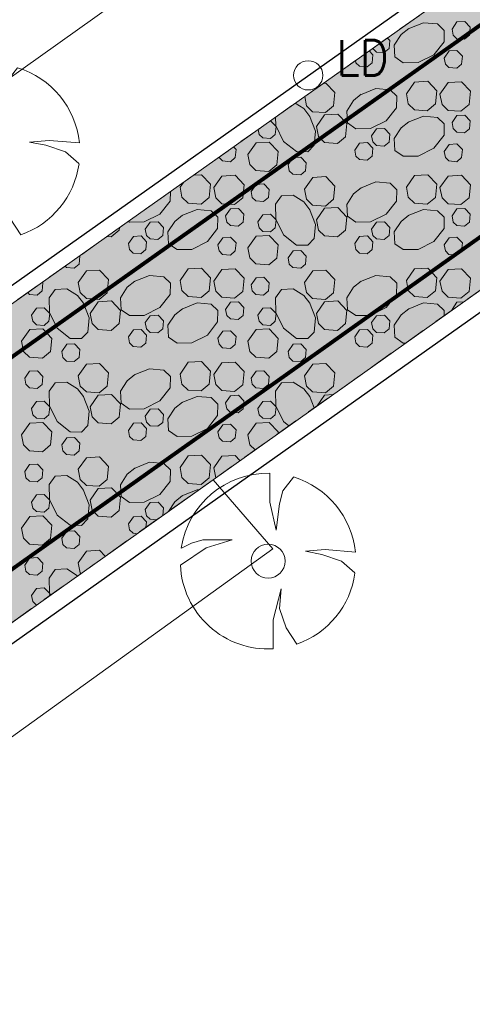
# Model space of a CAD drawing. Header units: metres. Extents: x 148425 to 149111, y 486065 to 486671.
# Tile 27 of 81: x 148591 to 148603, y 486356 to 486381. Entities that reach past the tile are written whole.
import ezdxf

# ---------------------------------------------------------------- set-up
doc = ezdxf.new("R2010")
doc.units = ezdxf.units.M
doc.header["$MEASUREMENT"] = 0
doc.linetypes.add('1-3 (0.10)', pattern=[4, 1, -3])
doc.linetypes.add('DGN Style 2', pattern=[1, 0.6, -0.4])
for name, color, linetype, lineweight in [('BWR-best-situatie', 2, 'Continuous', 13), ('BWR-nieuw-belijning-1-3 streep dik 100', 51, '1-3 (0.10)', 0), ('BWR-verw-drain ø 80', 60, 'drainagew', 30), ('BWR-verw-situatie', 214, 'DGN Style 2', 13), ('TOP-L-topo objecten punt', 7, 'Continuous', 0), ('TOP-L-topo objecten vlak', 7, 'Continuous', 0), ('WVB-alg-onderhoek', 7, 'Continuous', 30), ('WVB-pen-dik 013', 1, 'Continuous', 0), ('WVB-raster-20%', 254, 'Continuous', 30)]:
    doc.layers.add(name, color=color, linetype=linetype, lineweight=lineweight)
doc.styles.add('Style-STANDARD', font='STANDARD.shx')
doc.styles.add('Style-WORKING', font='WORKING.shx')
doc.linetypes.add('drainagew', pattern='A,2.1,["V",Style-WORKING,S=0.700002,R=0,X=-0.228,Y=-0.367],2.9,-0.32,0.02,-0.32,0.4,-0.32,0.05,-0.32', length=6.75)

# ---------------------------------------------------------------- blocks, each defined once
blk = doc.blocks.new('121')
at = {"layer": 'TOP-L-topo objecten punt', "color": 7, "linetype": 'Continuous', "lineweight": 0}
blk.add_circle((0, 0), 0.25, dxfattribs=at)
at = {"layer": 'TOP-L-topo objecten punt', "color": 7, "linetype": 'Continuous', "lineweight": 0, "style": 'Style-STANDARD'}
blk.add_text('LD', height=0.6, dxfattribs=at).set_placement((0.483, 0))
blk = doc.blocks.new('BBOOM')
at = {"layer": 'BWR-best-situatie'}
for p, q in [((0.016, 0.603), (0.016, 0.9)), ((0.016, 0.804), (0.016, 0.871)), ((0.26, 0.861), (0.15, 0.72)), ((0.15, 0.72), (0.116, 0.586)), ((0.083, 0.318), (0.016, 0.603)), ((0.116, 0.586), (0.083, 0.318)), ((-0.67, 0.217), (-0.787, 0.185)), ((-0.368, 0.218), (-0.67, 0.217)), ((-0.637, 0.135), (-0.368, 0.218)), ((-0.9, -0.042), (-0.637, 0.135)), ((-0.787, 0.185), (-0.89, 0.134)), ((0.384, 0.1), (0.586, 0.117)), ((0.586, 0.117), (0.895, 0.092)), ((0.551, 0.067), (0.384, 0.1)), ((0.752, 0), (0.551, 0.067)), ((0.89, -0.121), (0.752, 0)), ((0.133, -0.283), (0.05, -0.603)), ((0.116, -0.484), (0.133, -0.283)), ((0.184, -0.685), (0.116, -0.484)), ((0.05, -0.603), (0.051, -0.899)), ((0.293, -0.851), (0.184, -0.685))]:
    blk.add_line(p, q, dxfattribs=at)
blk.add_circle((0, 0), 0.174, dxfattribs=at)
for start, end in [(88.9495, 171.4867), (5.8447, 73.1614), (182.6375, 273.2485), (289.0687, 352.197)]:
    blk.add_arc((-0.001, 0), 0.9, start, end, dxfattribs=at)

msp = doc.modelspace()

# ---------------------------------------------------------------- hatches: boundary and pattern name
at = {"layer": 'WVB-raster-20%', "linetype": 'Continuous', "lineweight": 0, "extrusion": (0, 0, -1)}
msp.add_hatch(color=256, dxfattribs=at).paths.add_polyline_path([(-148723.258, 486459.625), (-148646.865, 486405.505), (-148624.391, 486389.62), (-148595.939, 486369.446), (-148586.714, 486362.906), (-148578.585, 486357.139), (-148574.733, 486362.601), (-148582.888, 486368.373), (-148585.308, 486370.084), (-148594.025, 486376.245), (-148619.855, 486394.503), (-148643.007, 486410.889), (-148714.113, 486461.228), (-148776.146, 486505.143), (-148779.979, 486499.688)], flags=0)

# ---------------------------------------------------------------- linework, layer by layer
at = {"layer": 'BWR-nieuw-belijning-1-3 streep dik 100', "color": 7, "const_width": 0.1, "flags": 128}
for points in [[(148785.01, 486510.066), (148583.53, 486367.456)], [(148779.339, 486500.595), (148722.617, 486460.531), (148646.224, 486406.411), (148623.75, 486390.526), (148595.297, 486370.351)], [(148586.072, 486363.812), (148595.297, 486370.352)]]:
    msp.add_lwpolyline(points, dxfattribs=at)
at = {"layer": 'BWR-verw-drain ø 80', "linetype": 'drainagew', "ltscale": 2.5}
msp.add_line((148547.584, 486343.873), (148591.935, 486375.24), dxfattribs=at)
at = {"layer": 'BWR-verw-drain ø 80', "ltscale": 2.5, "flags": 128}
msp.add_lwpolyline([(148881.706, 486571.055), (148858.77, 486554.809), (148806.123, 486517.537), (148596.266, 486369.117)], dxfattribs=at)
at = {"layer": 'BWR-verw-drain ø 80', "linetype": 'drainagew', "ltscale": 2.5, "flags": 128}
for points in [[(148591.935, 486375.24), (148606.478, 486385.525), (148659.79, 486423.23), (148687.475, 486442.81), (148740.134, 486480.053), (148771.197, 486502.022), (148807.002, 486527.345), (148824.546, 486539.759), (148843.43, 486553.135)], [(148596.266, 486369.117), (148578.743, 486356.723), (148563.976, 486346.242), (148561.521, 486344.319), (148558.7, 486341.894), (148555.809, 486339.141), (148553.772, 486337.013), (148552.603, 486335.61), (148550.251, 486332.904), (148547.758, 486329.592), (148545.938, 486326.911), (148544.092, 486323.91), (148542.892, 486321.749)]]:
    msp.add_lwpolyline(points, dxfattribs=at)
at = {"layer": 'BWR-verw-situatie', "flags": 128}
for points in [[(148595.939, 486369.446), (148624.391, 486389.62), (148646.865, 486405.505), (148723.258, 486459.625), (148779.979, 486499.688)], [(148620.008, 486394.611), (148619.855, 486394.503), (148594.025, 486376.245), (148585.308, 486370.084), (148582.888, 486368.373)]]:
    msp.add_lwpolyline(points, dxfattribs=at)
at = {"layer": 'BWR-verw-situatie', "linetype": 'DGN Style 2', "flags": 128}
msp.add_lwpolyline([(148586.714, 486362.906), (148595.939, 486369.446)], dxfattribs=at)
at = {"layer": 'TOP-L-topo objecten vlak', "color": 7, "linetype": 'Continuous', "lineweight": 0, "flags": 128}
for points in [[(148517.61, 486327.79), (148520.079, 486327.925), (148523.279, 486328.1), (148526.353, 486333.116), (148529.358, 486337.136), (148533.804, 486342.082), (148538.702, 486346.582), (148544.006, 486350.594), (148554.263, 486357.842), (148555.773, 486356.208), (148558.589, 486357.925), (148561.572, 486359.011), (148606.959, 486391.275)], [(148595.939, 486369.446), (148597.471, 486367.675), (148573.753, 486350.616)]]:
    msp.add_lwpolyline(points, dxfattribs=at)
at = {"layer": 'WVB-alg-onderhoek', "lineweight": 40, "ltscale": 500}
msp.add_3dface([(148601.941, 486074.385), (149104.348, 486429.086), (148938.821, 486663.542), (148436.414, 486308.842)], dxfattribs=at)
at = {"layer": 'WVB-pen-dik 013'}
for p, q in [((148595.091, 486376.938), (148595.176, 486377.058)), ((148602.067, 486373.791), (148602.064, 486373.808)), ((148598.409, 486371.59), (148598.531, 486371.284)), ((148596.005, 486369.493), (148595.954, 486369.748))]:
    msp.add_line(p, q, dxfattribs=at)
at = {"layer": 'WVB-pen-dik 013', "flags": 128}
for points in [[(148600.939, 486380.993), (148601.334, 486381.15), (148601.694, 486381.118), (148601.866, 486380.953), (148601.859, 486380.663), (148601.599, 486380.328), (148601.196, 486380.128), (148600.816, 486380.123), (148600.601, 486380.273), (148600.584, 486380.578), (148600.759, 486380.845), (148600.956, 486381.003)], [(148602.064, 486380.985), (148602.189, 486381.168), (148602.391, 486381.178), (148602.531, 486381.033), (148602.509, 486380.828), (148602.384, 486380.725), (148602.186, 486380.74), (148602.091, 486380.83), (148602.064, 486380.985)], [(148600.407, 486380.756), (148600.471, 486380.69), (148600.449, 486380.485), (148600.324, 486380.383), (148600.126, 486380.398), (148600.034, 486380.488), (148600.033, 486380.492)], [(148599.94, 486380.426), (148600.034, 486380.325), (148600.014, 486380.123), (148599.891, 486380.018), (148599.691, 486380.035), (148599.599, 486380.125), (148599.589, 486380.178)], [(148601.864, 486380.245), (148601.991, 486380.425), (148602.191, 486380.438), (148602.331, 486380.293), (148602.309, 486380.088), (148602.186, 486379.983), (148601.986, 486380), (148601.894, 486380.09), (148601.864, 486380.245)], [(148598.766, 486379.596), (148598.831, 486379.6), (148599.064, 486379.358), (148599.029, 486379.02), (148598.821, 486378.848), (148598.491, 486378.87), (148598.336, 486379.023), (148598.289, 486379.259)], [(148600.894, 486379.33), (148601.104, 486379.63), (148601.441, 486379.648), (148601.671, 486379.405), (148601.639, 486379.068), (148601.431, 486378.895), (148601.099, 486378.92), (148600.944, 486379.073), (148600.894, 486379.33)], [(148601.756, 486379.318), (148601.969, 486379.615), (148602.304, 486379.635), (148602.536, 486379.393), (148602.501, 486379.055), (148602.294, 486378.883), (148601.964, 486378.905), (148601.809, 486379.058), (148601.756, 486379.318)], [(148599.721, 486379.305), (148600.114, 486379.463), (148600.476, 486379.43), (148600.646, 486379.265), (148600.641, 486378.973), (148600.379, 486378.64), (148599.976, 486378.44), (148599.599, 486378.433), (148599.384, 486378.585), (148599.366, 486378.888), (148599.539, 486379.158), (148599.739, 486379.315)], [(148598.046, 486379.087), (148598.261, 486378.95), (148598.419, 486378.75)], [(148598.589, 486378.49), (148598.799, 486378.79), (148599.134, 486378.808), (148599.366, 486378.565), (148599.334, 486378.228), (148599.126, 486378.055), (148598.794, 486378.08), (148598.639, 486378.233), (148598.589, 486378.49)], [(148602.064, 486378.593), (148602.189, 486378.775), (148602.391, 486378.785), (148602.531, 486378.64), (148602.509, 486378.435), (148602.384, 486378.333), (148602.186, 486378.348), (148602.091, 486378.438), (148602.064, 486378.593)], [(148597.406, 486378.635), (148597.414, 486378.635), (148597.554, 486378.49), (148597.534, 486378.288), (148597.409, 486378.183), (148597.211, 486378.198), (148597.116, 486378.288), (148597.092, 486378.413)], [(148598.409, 486378.768), (148598.566, 486378.375), (148598.531, 486378.013), (148598.371, 486377.843), (148598.079, 486377.848), (148597.746, 486378.11), (148597.544, 486378.513), (148597.541, 486378.73)], [(148600.939, 486378.6), (148601.334, 486378.758), (148601.694, 486378.725), (148601.866, 486378.56), (148601.859, 486378.27), (148601.599, 486377.935), (148601.196, 486377.735), (148600.816, 486377.73), (148600.601, 486377.88), (148600.584, 486378.185), (148600.759, 486378.453), (148600.956, 486378.61)], [(148600.004, 486378.253), (148600.131, 486378.43), (148600.331, 486378.443), (148600.471, 486378.298), (148600.449, 486378.093), (148600.324, 486377.99), (148600.126, 486378.005), (148600.034, 486378.095), (148600.004, 486378.253)], [(148596.831, 486377.775), (148597.041, 486378.075), (148597.379, 486378.093), (148597.609, 486377.85), (148597.576, 486377.513), (148597.369, 486377.34), (148597.036, 486377.365), (148596.881, 486377.518), (148596.831, 486377.775)], [(148599.569, 486377.888), (148599.696, 486378.068), (148599.896, 486378.08), (148600.034, 486377.933), (148600.014, 486377.73), (148599.891, 486377.625), (148599.691, 486377.643), (148599.599, 486377.733), (148599.569, 486377.888)], [(148601.864, 486377.853), (148601.991, 486378.033), (148602.191, 486378.045), (148602.331, 486377.9), (148602.309, 486377.695), (148602.186, 486377.59), (148601.986, 486377.608), (148601.894, 486377.698), (148601.864, 486377.853)], [(148596.463, 486377.968), (148596.529, 486377.9), (148596.506, 486377.695), (148596.384, 486377.59), (148596.184, 486377.608), (148596.091, 486377.698), (148596.09, 486377.705)], [(148597.861, 486377.518), (148597.989, 486377.698), (148598.189, 486377.708), (148598.329, 486377.563), (148598.309, 486377.36), (148598.184, 486377.255), (148597.986, 486377.27), (148597.891, 486377.36), (148597.861, 486377.518)], [(148595.439, 486377.245), (148595.639, 486377.255), (148595.869, 486377.013), (148595.836, 486376.675), (148595.629, 486376.503), (148595.296, 486376.528), (148595.141, 486376.68), (148595.091, 486376.938)], [(148595.954, 486376.925), (148596.166, 486377.223), (148596.501, 486377.243), (148596.734, 486377), (148596.699, 486376.663), (148596.491, 486376.49), (148596.161, 486376.513), (148596.006, 486376.665), (148595.954, 486376.925)], [(148596.911, 486376.83), (148597.039, 486377.01), (148597.239, 486377.023), (148597.379, 486376.878), (148597.356, 486376.673), (148597.234, 486376.568), (148597.034, 486376.585), (148596.941, 486376.675), (148596.911, 486376.83)], [(148598.284, 486376.89), (148598.496, 486377.188), (148598.831, 486377.208), (148599.064, 486376.965), (148599.029, 486376.628), (148598.821, 486376.455), (148598.491, 486376.478), (148598.336, 486376.63), (148598.284, 486376.89)], [(148599.721, 486376.913), (148600.114, 486377.07), (148600.476, 486377.038), (148600.646, 486376.873), (148600.641, 486376.58), (148600.379, 486376.248), (148599.976, 486376.048), (148599.599, 486376.04), (148599.384, 486376.193), (148599.366, 486376.495), (148599.539, 486376.765), (148599.739, 486376.923)], [(148600.894, 486376.938), (148601.104, 486377.238), (148601.441, 486377.255), (148601.671, 486377.013), (148601.639, 486376.675), (148601.431, 486376.503), (148601.099, 486376.528), (148600.944, 486376.68), (148600.894, 486376.938)], [(148601.756, 486376.925), (148601.969, 486377.223), (148602.304, 486377.243), (148602.536, 486377), (148602.501, 486376.663), (148602.294, 486376.49), (148601.964, 486376.513), (148601.809, 486376.665), (148601.756, 486376.925)], [(148594.843, 486376.823), (148594.839, 486376.58), (148594.576, 486376.248), (148594.174, 486376.048), (148593.796, 486376.04), (148593.766, 486376.062)], [(148598.409, 486376.375), (148598.566, 486375.983), (148598.531, 486375.62), (148598.371, 486375.45), (148598.079, 486375.455), (148597.746, 486375.718), (148597.544, 486376.12), (148597.539, 486376.498), (148597.691, 486376.713), (148597.991, 486376.73), (148598.261, 486376.558), (148598.419, 486376.358)], [(148595.136, 486376.208), (148595.531, 486376.365), (148595.891, 486376.333), (148596.064, 486376.168), (148596.056, 486375.878), (148595.796, 486375.543), (148595.394, 486375.343), (148595.014, 486375.338), (148594.799, 486375.488), (148594.781, 486375.793), (148594.956, 486376.06), (148595.154, 486376.218)], [(148596.261, 486376.2), (148596.386, 486376.383), (148596.589, 486376.393), (148596.729, 486376.248), (148596.706, 486376.043), (148596.581, 486375.94), (148596.384, 486375.955), (148596.289, 486376.045), (148596.261, 486376.2)], [(148598.589, 486376.098), (148598.799, 486376.398), (148599.134, 486376.415), (148599.366, 486376.173), (148599.334, 486375.835), (148599.126, 486375.663), (148598.794, 486375.688), (148598.639, 486375.84), (148598.589, 486376.098)], [(148600.939, 486376.208), (148601.334, 486376.365), (148601.694, 486376.333), (148601.866, 486376.168), (148601.859, 486375.878), (148601.599, 486375.543), (148601.196, 486375.343), (148600.816, 486375.338), (148600.601, 486375.488), (148600.584, 486375.793), (148600.759, 486376.06), (148600.956, 486376.218)], [(148602.064, 486376.2), (148602.189, 486376.383), (148602.391, 486376.393), (148602.531, 486376.248), (148602.509, 486376.043), (148602.384, 486375.94), (148602.186, 486375.955), (148602.091, 486376.045), (148602.064, 486376.2)], [(148594.201, 486375.86), (148594.329, 486376.038), (148594.529, 486376.05), (148594.669, 486375.905), (148594.646, 486375.7), (148594.521, 486375.598), (148594.324, 486375.613), (148594.231, 486375.703), (148594.201, 486375.86)], [(148597.086, 486376.053), (148597.214, 486376.233), (148597.414, 486376.243), (148597.554, 486376.098), (148597.534, 486375.895), (148597.409, 486375.79), (148597.211, 486375.805), (148597.116, 486375.895), (148597.086, 486376.053)], [(148600.004, 486375.86), (148600.131, 486376.038), (148600.331, 486376.05), (148600.471, 486375.905), (148600.449, 486375.7), (148600.324, 486375.598), (148600.126, 486375.613), (148600.034, 486375.703), (148600.004, 486375.86)], [(148593.537, 486375.9), (148593.531, 486375.835), (148593.324, 486375.663), (148593.213, 486375.671)], [(148593.766, 486375.495), (148593.894, 486375.675), (148594.094, 486375.688), (148594.231, 486375.54), (148594.211, 486375.338), (148594.089, 486375.233), (148593.889, 486375.25), (148593.796, 486375.34), (148593.766, 486375.495)], [(148596.061, 486375.46), (148596.189, 486375.64), (148596.389, 486375.653), (148596.529, 486375.508), (148596.506, 486375.303), (148596.384, 486375.198), (148596.184, 486375.215), (148596.091, 486375.305), (148596.061, 486375.46)], [(148596.831, 486375.383), (148597.041, 486375.683), (148597.379, 486375.7), (148597.609, 486375.458), (148597.576, 486375.12), (148597.369, 486374.948), (148597.036, 486374.973), (148596.881, 486375.125), (148596.831, 486375.383)], [(148599.569, 486375.495), (148599.696, 486375.675), (148599.896, 486375.688), (148600.034, 486375.54), (148600.014, 486375.338), (148599.891, 486375.233), (148599.691, 486375.25), (148599.599, 486375.34), (148599.569, 486375.495)], [(148601.864, 486375.46), (148601.991, 486375.64), (148602.191, 486375.653), (148602.331, 486375.508), (148602.309, 486375.303), (148602.186, 486375.198), (148601.986, 486375.215), (148601.894, 486375.305), (148601.864, 486375.46)], [(148597.861, 486375.125), (148597.989, 486375.305), (148598.189, 486375.315), (148598.329, 486375.17), (148598.309, 486374.968), (148598.184, 486374.863), (148597.986, 486374.878), (148597.891, 486374.968), (148597.861, 486375.125)], [(148592.517, 486375.179), (148592.526, 486375.17), (148592.506, 486374.968), (148592.381, 486374.863), (148592.184, 486374.878), (148592.144, 486374.915)], [(148592.481, 486374.498), (148592.694, 486374.795), (148593.029, 486374.815), (148593.261, 486374.573), (148593.226, 486374.235), (148593.019, 486374.063), (148592.689, 486374.085), (148592.534, 486374.238), (148592.481, 486374.498)], [(148595.091, 486374.545), (148595.301, 486374.845), (148595.639, 486374.863), (148595.869, 486374.62), (148595.836, 486374.283), (148595.629, 486374.11), (148595.296, 486374.135), (148595.141, 486374.288), (148595.091, 486374.545)], [(148595.954, 486374.533), (148596.166, 486374.83), (148596.501, 486374.85), (148596.734, 486374.608), (148596.699, 486374.27), (148596.491, 486374.098), (148596.161, 486374.12), (148596.006, 486374.273), (148595.954, 486374.533)], [(148598.284, 486374.498), (148598.496, 486374.795), (148598.831, 486374.815), (148599.064, 486374.573), (148599.029, 486374.235), (148598.821, 486374.063), (148598.491, 486374.085), (148598.336, 486374.238), (148598.284, 486374.498)], [(148600.894, 486374.545), (148601.104, 486374.845), (148601.441, 486374.863), (148601.671, 486374.62), (148601.639, 486374.283), (148601.431, 486374.11), (148601.099, 486374.135), (148600.944, 486374.288), (148600.894, 486374.545)], [(148601.756, 486374.533), (148601.969, 486374.83), (148602.304, 486374.85), (148602.536, 486374.608), (148602.501, 486374.27), (148602.294, 486374.098), (148601.964, 486374.12), (148601.809, 486374.273), (148601.756, 486374.533)], [(148591.559, 486374.502), (148591.576, 486374.485), (148591.554, 486374.28), (148591.431, 486374.175), (148591.231, 486374.193), (148591.185, 486374.238)], [(148593.919, 486374.52), (148594.311, 486374.678), (148594.674, 486374.645), (148594.844, 486374.48), (148594.839, 486374.188), (148594.576, 486373.855), (148594.174, 486373.655), (148593.796, 486373.648), (148593.581, 486373.8), (148593.564, 486374.103), (148593.736, 486374.373), (148593.936, 486374.53)], [(148596.911, 486374.438), (148597.039, 486374.618), (148597.239, 486374.63), (148597.379, 486374.485), (148597.356, 486374.28), (148597.234, 486374.175), (148597.034, 486374.193), (148596.941, 486374.283), (148596.911, 486374.438)], [(148599.721, 486374.52), (148600.114, 486374.678), (148600.476, 486374.645), (148600.646, 486374.48), (148600.641, 486374.188), (148600.379, 486373.855), (148599.976, 486373.655), (148599.599, 486373.648), (148599.384, 486373.8), (148599.366, 486374.103), (148599.539, 486374.373), (148599.739, 486374.53)], [(148592.606, 486373.983), (148592.764, 486373.59), (148592.729, 486373.228), (148592.569, 486373.058), (148592.276, 486373.063), (148591.944, 486373.325), (148591.741, 486373.728), (148591.736, 486374.105), (148591.889, 486374.32), (148592.189, 486374.338), (148592.459, 486374.165), (148592.616, 486373.965)], [(148598.409, 486373.983), (148598.566, 486373.59), (148598.531, 486373.228), (148598.371, 486373.058), (148598.079, 486373.063), (148597.746, 486373.325), (148597.544, 486373.728), (148597.539, 486374.105), (148597.691, 486374.32), (148597.991, 486374.338), (148598.261, 486374.165), (148598.419, 486373.965)], [(148592.786, 486373.705), (148592.996, 486374.005), (148593.331, 486374.023), (148593.564, 486373.78), (148593.531, 486373.443), (148593.324, 486373.27), (148592.991, 486373.295), (148592.836, 486373.448), (148592.786, 486373.705)], [(148596.261, 486373.808), (148596.386, 486373.99), (148596.589, 486374), (148596.729, 486373.855), (148596.706, 486373.65), (148596.581, 486373.548), (148596.384, 486373.563), (148596.289, 486373.653), (148596.261, 486373.808)], [(148598.589, 486373.705), (148598.799, 486374.005), (148599.134, 486374.023), (148599.366, 486373.78), (148599.334, 486373.443), (148599.126, 486373.27), (148598.794, 486373.295), (148598.639, 486373.448), (148598.589, 486373.705)], [(148602.064, 486373.808), (148602.189, 486373.99), (148602.36, 486373.999)], [(148591.284, 486373.66), (148591.411, 486373.84), (148591.611, 486373.85), (148591.751, 486373.705), (148591.731, 486373.503), (148591.606, 486373.398), (148591.409, 486373.413), (148591.314, 486373.503), (148591.284, 486373.66)], [(148595.136, 486373.815), (148595.531, 486373.973), (148595.891, 486373.94), (148596.064, 486373.775), (148596.056, 486373.485), (148595.796, 486373.15), (148595.394, 486372.95), (148595.014, 486372.945), (148594.799, 486373.095), (148594.781, 486373.4), (148594.956, 486373.668), (148595.154, 486373.825)], [(148597.086, 486373.66), (148597.214, 486373.84), (148597.414, 486373.85), (148597.554, 486373.705), (148597.534, 486373.503), (148597.409, 486373.398), (148597.211, 486373.413), (148597.116, 486373.503), (148597.086, 486373.66)], [(148600.875, 486372.946), (148600.816, 486372.945), (148600.601, 486373.095), (148600.584, 486373.4), (148600.759, 486373.668), (148600.956, 486373.825)], [(148600.939, 486373.815), (148601.334, 486373.973), (148601.694, 486373.94), (148601.866, 486373.775), (148601.863, 486373.646)], [(148594.201, 486373.468), (148594.329, 486373.645), (148594.529, 486373.658), (148594.669, 486373.513), (148594.646, 486373.308), (148594.521, 486373.205), (148594.324, 486373.22), (148594.231, 486373.31), (148594.201, 486373.468)], [(148600.004, 486373.468), (148600.131, 486373.645), (148600.331, 486373.658), (148600.471, 486373.513), (148600.449, 486373.308), (148600.324, 486373.205), (148600.126, 486373.22), (148600.034, 486373.31), (148600.004, 486373.468)], [(148591.029, 486372.99), (148591.239, 486373.29), (148591.576, 486373.308), (148591.806, 486373.065), (148591.774, 486372.728), (148591.566, 486372.555), (148591.234, 486372.58), (148591.079, 486372.733), (148591.029, 486372.99)], [(148593.766, 486373.103), (148593.894, 486373.283), (148594.094, 486373.295), (148594.231, 486373.148), (148594.211, 486372.945), (148594.089, 486372.84), (148593.889, 486372.858), (148593.796, 486372.948), (148593.766, 486373.103)], [(148596.061, 486373.068), (148596.189, 486373.248), (148596.389, 486373.26), (148596.529, 486373.115), (148596.506, 486372.91), (148596.384, 486372.805), (148596.184, 486372.823), (148596.091, 486372.913), (148596.061, 486373.068)], [(148596.831, 486372.99), (148597.041, 486373.29), (148597.379, 486373.308), (148597.609, 486373.065), (148597.576, 486372.728), (148597.369, 486372.555), (148597.036, 486372.58), (148596.881, 486372.733), (148596.831, 486372.99)], [(148599.569, 486373.103), (148599.696, 486373.283), (148599.896, 486373.295), (148600.034, 486373.148), (148600.014, 486372.945), (148599.891, 486372.84), (148599.691, 486372.858), (148599.599, 486372.948), (148599.569, 486373.103)], [(148592.059, 486372.733), (148592.186, 486372.913), (148592.386, 486372.923), (148592.526, 486372.778), (148592.506, 486372.575), (148592.381, 486372.47), (148592.184, 486372.485), (148592.089, 486372.575), (148592.059, 486372.733)], [(148597.861, 486372.733), (148597.989, 486372.913), (148598.189, 486372.923), (148598.329, 486372.778), (148598.309, 486372.575), (148598.184, 486372.47), (148597.986, 486372.485), (148597.891, 486372.575), (148597.861, 486372.733)], [(148591.109, 486372.045), (148591.236, 486372.225), (148591.436, 486372.238), (148591.576, 486372.093), (148591.554, 486371.888), (148591.431, 486371.783), (148591.231, 486371.8), (148591.139, 486371.89), (148591.109, 486372.045)], [(148592.481, 486372.105), (148592.694, 486372.403), (148593.029, 486372.423), (148593.261, 486372.18), (148593.226, 486371.843), (148593.019, 486371.67), (148592.689, 486371.693), (148592.534, 486371.845), (148592.481, 486372.105)], [(148593.919, 486372.128), (148594.311, 486372.285), (148594.674, 486372.253), (148594.844, 486372.088), (148594.839, 486371.795), (148594.576, 486371.463), (148594.174, 486371.263), (148593.796, 486371.255), (148593.581, 486371.408), (148593.564, 486371.71), (148593.736, 486371.98), (148593.936, 486372.138)], [(148595.091, 486372.153), (148595.301, 486372.453), (148595.639, 486372.47), (148595.869, 486372.228), (148595.836, 486371.89), (148595.629, 486371.718), (148595.296, 486371.743), (148595.141, 486371.895), (148595.091, 486372.153)], [(148595.954, 486372.14), (148596.166, 486372.438), (148596.501, 486372.458), (148596.734, 486372.215), (148596.699, 486371.878), (148596.491, 486371.705), (148596.161, 486371.728), (148596.006, 486371.88), (148595.954, 486372.14)], [(148596.911, 486372.045), (148597.039, 486372.225), (148597.239, 486372.238), (148597.379, 486372.093), (148597.356, 486371.888), (148597.234, 486371.783), (148597.034, 486371.8), (148596.941, 486371.89), (148596.911, 486372.045)], [(148598.284, 486372.105), (148598.496, 486372.403), (148598.831, 486372.423), (148599.064, 486372.18), (148599.029, 486371.843), (148598.821, 486371.67), (148598.491, 486371.693), (148598.336, 486371.845), (148598.284, 486372.105)], [(148592.606, 486371.59), (148592.764, 486371.198), (148592.729, 486370.835), (148592.569, 486370.665), (148592.276, 486370.67), (148591.944, 486370.933), (148591.741, 486371.335), (148591.736, 486371.713), (148591.889, 486371.928), (148592.189, 486371.945), (148592.459, 486371.773), (148592.616, 486371.573)], [(148597.883, 486370.824), (148597.746, 486370.933), (148597.544, 486371.335), (148597.539, 486371.713), (148597.691, 486371.928), (148597.991, 486371.945), (148598.261, 486371.773), (148598.419, 486371.573)], [(148592.786, 486371.313), (148592.996, 486371.613), (148593.331, 486371.63), (148593.564, 486371.388), (148593.531, 486371.05), (148593.324, 486370.878), (148592.991, 486370.903), (148592.836, 486371.055), (148592.786, 486371.313)], [(148595.136, 486371.423), (148595.531, 486371.58), (148595.891, 486371.548), (148596.064, 486371.383), (148596.056, 486371.093), (148595.796, 486370.758), (148595.394, 486370.558), (148595.014, 486370.553), (148594.799, 486370.703), (148594.781, 486371.008), (148594.956, 486371.275), (148595.154, 486371.433)], [(148596.261, 486371.415), (148596.386, 486371.598), (148596.589, 486371.608), (148596.729, 486371.463), (148596.706, 486371.258), (148596.581, 486371.155), (148596.384, 486371.17), (148596.289, 486371.26), (148596.261, 486371.415)], [(148598.606, 486371.337), (148598.799, 486371.613), (148599.01, 486371.624)], [(148591.284, 486371.268), (148591.411, 486371.448), (148591.611, 486371.458), (148591.751, 486371.313), (148591.731, 486371.11), (148591.606, 486371.005), (148591.409, 486371.02), (148591.314, 486371.11), (148591.284, 486371.268)], [(148594.201, 486371.075), (148594.329, 486371.253), (148594.529, 486371.265), (148594.669, 486371.12), (148594.646, 486370.915), (148594.521, 486370.813), (148594.324, 486370.828), (148594.231, 486370.918), (148594.201, 486371.075)], [(148597.086, 486371.268), (148597.214, 486371.448), (148597.414, 486371.458), (148597.554, 486371.313), (148597.534, 486371.11), (148597.409, 486371.005), (148597.211, 486371.02), (148597.116, 486371.11), (148597.086, 486371.268)], [(148591.029, 486370.598), (148591.239, 486370.898), (148591.576, 486370.915), (148591.806, 486370.673), (148591.774, 486370.335), (148591.566, 486370.163), (148591.234, 486370.188), (148591.079, 486370.34), (148591.029, 486370.598)], [(148593.766, 486370.71), (148593.894, 486370.89), (148594.094, 486370.903), (148594.231, 486370.755), (148594.211, 486370.553), (148594.089, 486370.448), (148593.889, 486370.465), (148593.796, 486370.555), (148593.766, 486370.71)], [(148596.061, 486370.675), (148596.189, 486370.855), (148596.389, 486370.868), (148596.529, 486370.723), (148596.506, 486370.518), (148596.384, 486370.413), (148596.184, 486370.43), (148596.091, 486370.52), (148596.061, 486370.675)], [(148596.831, 486370.598), (148597.041, 486370.898), (148597.379, 486370.915), (148597.609, 486370.673), (148597.604, 486370.627)], [(148592.059, 486370.34), (148592.186, 486370.52), (148592.386, 486370.53), (148592.526, 486370.385), (148592.506, 486370.183), (148592.381, 486370.078), (148592.184, 486370.093), (148592.089, 486370.183), (148592.059, 486370.34)], [(148597.015, 486370.209), (148596.881, 486370.34), (148596.831, 486370.598)], [(148592.481, 486369.713), (148592.694, 486370.01), (148593.029, 486370.03), (148593.261, 486369.788), (148593.226, 486369.45), (148593.019, 486369.278), (148592.689, 486369.3), (148592.534, 486369.453), (148592.481, 486369.713)], [(148595.091, 486369.76), (148595.301, 486370.06), (148595.639, 486370.078), (148595.869, 486369.835), (148595.836, 486369.498), (148595.629, 486369.325), (148595.296, 486369.35), (148595.141, 486369.503), (148595.091, 486369.76)], [(148595.954, 486369.748), (148596.166, 486370.045), (148596.501, 486370.065), (148596.627, 486369.934)], [(148591.109, 486369.653), (148591.236, 486369.833), (148591.436, 486369.845), (148591.576, 486369.7), (148591.554, 486369.495), (148591.431, 486369.39), (148591.231, 486369.408), (148591.139, 486369.498), (148591.109, 486369.653)], [(148593.919, 486369.735), (148594.311, 486369.893), (148594.674, 486369.86), (148594.844, 486369.695), (148594.839, 486369.403), (148594.576, 486369.07), (148594.174, 486368.87), (148593.796, 486368.863), (148593.581, 486369.015), (148593.564, 486369.318), (148593.736, 486369.588), (148593.936, 486369.745)], [(148592.606, 486369.198), (148592.764, 486368.805), (148592.729, 486368.443), (148592.569, 486368.273), (148592.276, 486368.278), (148591.944, 486368.54), (148591.741, 486368.943), (148591.736, 486369.32), (148591.889, 486369.535), (148592.189, 486369.553), (148592.459, 486369.38), (148592.616, 486369.18)], [(148592.786, 486368.92), (148592.996, 486369.22), (148593.331, 486369.238), (148593.564, 486368.995), (148593.531, 486368.658), (148593.324, 486368.485), (148592.991, 486368.51), (148592.836, 486368.663), (148592.786, 486368.92)], [(148591.284, 486368.875), (148591.411, 486369.055), (148591.611, 486369.065), (148591.751, 486368.92), (148591.731, 486368.718), (148591.606, 486368.613), (148591.409, 486368.628), (148591.314, 486368.718), (148591.284, 486368.875)], [(148594.793, 486368.634), (148594.956, 486368.883), (148595.154, 486369.04)], [(148595.136, 486369.03), (148595.531, 486369.188), (148595.57, 486369.184)], [(148594.201, 486368.683), (148594.329, 486368.86), (148594.529, 486368.873), (148594.669, 486368.728), (148594.647, 486368.53)], [(148591.029, 486368.205), (148591.239, 486368.505), (148591.576, 486368.523), (148591.806, 486368.28), (148591.774, 486367.943), (148591.566, 486367.77), (148591.234, 486367.795), (148591.079, 486367.948), (148591.029, 486368.205)], [(148593.766, 486368.318), (148593.894, 486368.498), (148594.094, 486368.51), (148594.231, 486368.363), (148594.218, 486368.226)], [(148594.495, 486368.422), (148594.324, 486368.435), (148594.231, 486368.525), (148594.201, 486368.683)], [(148593.989, 486368.064), (148593.889, 486368.073), (148593.796, 486368.163), (148593.766, 486368.318)], [(148592.059, 486367.948), (148592.186, 486368.128), (148592.386, 486368.138), (148592.526, 486367.993), (148592.506, 486367.79), (148592.381, 486367.685), (148592.184, 486367.7), (148592.089, 486367.79), (148592.059, 486367.948)], [(148591.109, 486367.26), (148591.236, 486367.44), (148591.436, 486367.453), (148591.576, 486367.308), (148591.554, 486367.103), (148591.431, 486366.998), (148591.231, 486367.015), (148591.139, 486367.105), (148591.109, 486367.26)], [(148592.481, 486367.32), (148592.694, 486367.618), (148593.029, 486367.638), (148593.174, 486367.486)], [(148592.55, 486367.044), (148592.534, 486367.06), (148592.481, 486367.32)], [(148591.771, 486366.491), (148591.741, 486366.55), (148591.736, 486366.928), (148591.889, 486367.143), (148592.189, 486367.16), (148592.459, 486366.988), (148592.463, 486366.982)], [(148591.284, 486366.483), (148591.411, 486366.663), (148591.611, 486366.673), (148591.751, 486366.528), (148591.746, 486366.473)], [(148591.41, 486366.235), (148591.409, 486366.235), (148591.314, 486366.325), (148591.284, 486366.483)]]:
    msp.add_lwpolyline(points, dxfattribs=at)
at = {"layer": 'WVB-raster-20%', "linetype": 'Continuous', "lineweight": 0, "flags": 128}
msp.add_lwpolyline([(148723.258, 486459.625), (148646.865, 486405.505), (148624.391, 486389.62), (148595.939, 486369.446), (148586.714, 486362.906), (148578.585, 486357.139), (148574.733, 486362.601), (148582.888, 486368.373), (148585.308, 486370.084), (148594.025, 486376.245), (148619.855, 486394.503), (148643.007, 486410.889), (148714.113, 486461.228), (148776.146, 486505.143), (148779.979, 486499.688)], close=True, dxfattribs=at)

# ---------------------------------------------------------------- block references
at = {"layer": 'TOP-L-topo objecten punt', "color": 7, "linetype": 'Continuous', "lineweight": 0}
for name, p, xscale, yscale, zscale in [('121', (148598.377, 486379.801), 1.5, 1.5, 1.5), ('BBOOM', (148590.275, 486377.844), 2.5, 2.5, 2.5), ('BBOOM', (148597.35, 486367.362), 2.5, 2.5, 2.5)]:
    msp.add_blockref(name, p, dxfattribs=dict(at, xscale=xscale, yscale=yscale, zscale=zscale))

doc.saveas('drawing.dxf')
